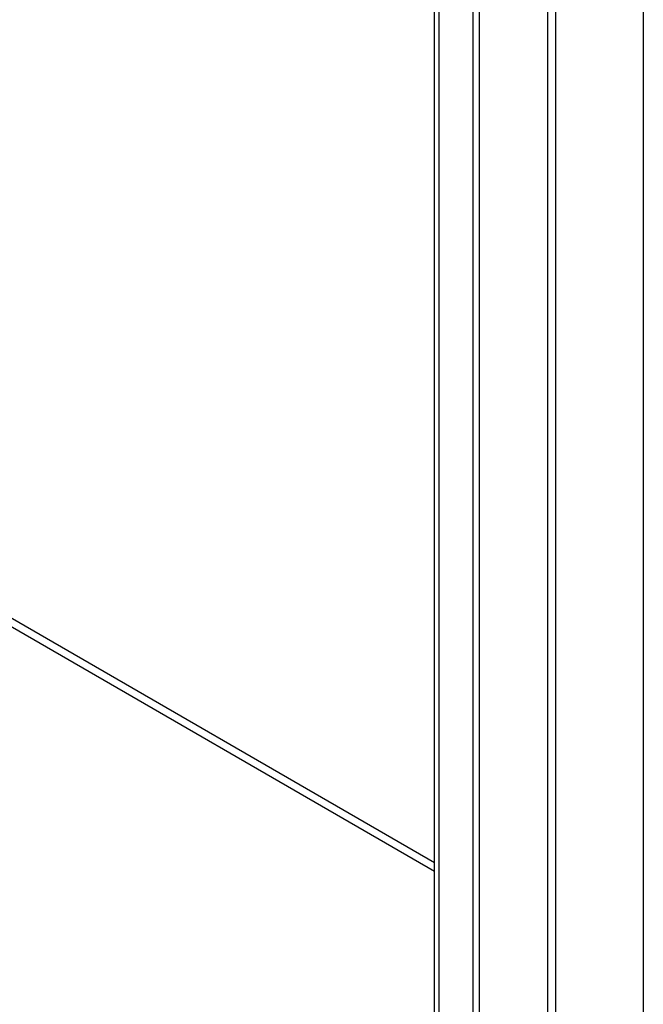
# Model space of a CAD drawing. Header units: inches. Extents: x 0 to 149, y -11 to 97.
# Tile 61 of 65: x 129.69 to 133.21, y 49.62 to 55.17. Entities that reach past the tile are written whole.
import ezdxf

# ---------------------------------------------------------------- set-up
doc = ezdxf.new("R2010")
doc.units = ezdxf.units.IN
doc.header["$LTSCALE"] = 8.944272
doc.header["$MEASUREMENT"] = 0
doc.layers.add('Visible Edges(ANSI)', color=7, linetype='Continuous', lineweight=25)
doc.layers.add('Visible Tangent Edges(ANSI)', color=7, linetype='Continuous', lineweight=25)

msp = doc.modelspace()

# ---------------------------------------------------------------- linework, layer by layer
at = {"layer": 'Visible Edges(ANSI)'}
for p, q in [((132.02851, 42.19072), (132.02851, 57.11063)), ((132.24427, 57.02808), (132.24427, 41.98397)), ((132.28175, 42.0056), (132.28175, 57.04971))]:
    msp.add_line(p, q, dxfattribs=at)
at = {"layer": 'Visible Tangent Edges(ANSI)'}
for p, q in [((133.20527, 57.80793), (133.20527, 41.61517)), ((132.66777, 42.56411), (132.66777, 57.42902)), ((132.71161, 42.56411), (132.71161, 57.42902)), ((132.05312, 42.09003), (132.05312, 57.14273)), ((126.21552, 53.7724), (132.02851, 50.41626)), ((132.02851, 50.36564), (126.1936, 53.73443))]:
    msp.add_line(p, q, dxfattribs=at)

doc.saveas('drawing.dxf')
